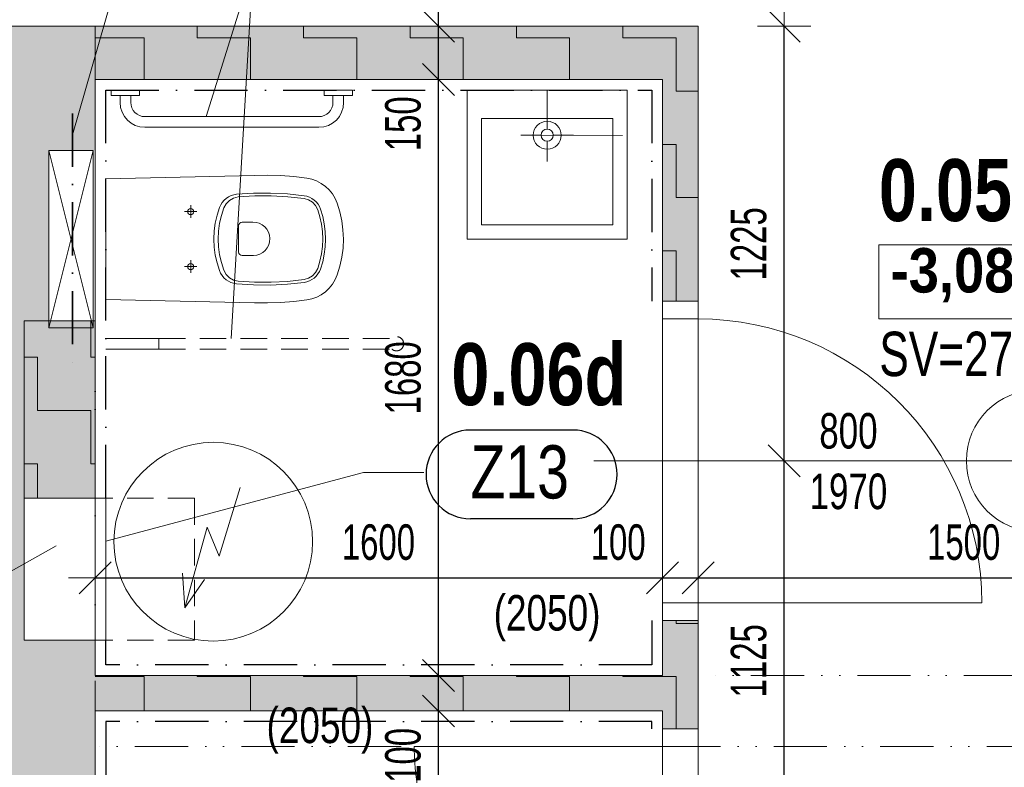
# Model space of a CAD drawing. Header units: millimetres. Extents: x -97971 to 48677, y -63570 to -5533.
# Tile 41 of 65: x 1750 to 4526, y -57405 to -55298. Entities that reach past the tile are written whole.
import ezdxf

# ---------------------------------------------------------------- set-up
doc = ezdxf.new("R2010")
doc.units = ezdxf.units.MM
doc.header["$PDMODE"] = 65
for name, pattern in [('Carkovana 2x_1', [200, 150, -50]), ('Cerchovana_1', [250, 150, -50, 0, -50]), ('JIS_02_1.2', [115, 75, -40]), ('JIS_09_15', [300, 150, -50, 0, -50, 0, -50])]:
    doc.linetypes.add(name, pattern=pattern)
for name, color, linetype, lineweight in [('XR$1$1.PP - NÁVRH_1', 7, 'Continuous', 25), ('XR$2$KOTY_1', 7, 'Continuous', 25), ('XR$3$ZAŘIZOVÁKY_1', 7, 'Continuous', 25), ('XR$4$VÝPLNĚ_1', 7, 'Continuous', 25), ('XR$6$VÝROBKY ___1', 7, 'Continuous', 25), ('XR$7$FILING ___1', 7, 'Continuous', 25), ('XR$9$KCE NAD_1', 7, 'Continuous', 25)]:
    doc.layers.add(name, color=color, linetype=linetype, lineweight=lineweight)
doc.styles.add('ARIAL', font='ARIAL.TTF')
doc.styles.add('Arial Black', font='Arial Black')
doc.styles.add('ARIALNARROW', font='ARIALN.TTF')
doc.dimstyles.new('DIMSTYLE_3', dxfattribs={"dimtxt": 100, "dimasz": 150, "dimexe": 0, "dimexo": 0, "dimgap": 50, "dimtad": 2, "dimdec": 0, "dimrnd": 5, "dimzin": 12, "dimdsep": 46, "dimtxsty": 'ARIALNARROW', "dimblk1": 'ALL_ML_STRICH', "dimblk2": 'ALL_ML_STRICH', "dimsah": 1, "dimcen": 0, "dimclrd": 6, "dimclre": 6, "dimclrt": 6, "dimadec": 0, "dimazin": 0, "dimtfac": 1, "dimtdec": 0, "dimtix": 1, "dimtmove": 2, "dimatfit": 3, "dimfxl": 0, "dimtzin": 0, "dimlwd": 0, "dimlwe": 13, "dimarcsym": 0})
doc.dimstyles.new('DIMSTYLE_5', dxfattribs={"dimtxt": 100, "dimasz": 150, "dimexe": 0, "dimexo": 0, "dimgap": 50, "dimtad": 2, "dimdec": 0, "dimrnd": 5, "dimzin": 12, "dimdsep": 46, "dimtxsty": 'ARIALNARROW', "dimblk1": 'ALL_ML_STRICH', "dimblk2": 'ALL_ML_STRICH', "dimsah": 1, "dimcen": 0, "dimclrd": 6, "dimclre": 6, "dimclrt": 6, "dimadec": 0, "dimazin": 0, "dimtfac": 1, "dimtdec": 0, "dimtix": 1, "dimtmove": 2, "dimatfit": 3, "dimfxl": 0, "dimtvp": 1.2, "dimtzin": 0, "dimlwd": 0, "dimlwe": 13, "dimarcsym": 0})
pattern_1 = [(0, (300, 300), (150, 150), [150, -150]), (90, (300, 300), (-150, 150), [150, -150])]

# ---------------------------------------------------------------- blocks, each defined once
blk = doc.blocks.new('ALL_ML_STRICH')
at = {"color": 0, "linetype": 'ByBlock', "lineweight": -2}
for p, q in [((0, -0.5), (0, 0.5)), ((-0.3, -0.3), (0.3, 0.3)), ((-1, 0), (0.5, 0))]:
    blk.add_line(p, q, dxfattribs=at)
blk = doc.blocks.new('*D132')
at = {"layer": 'DEFPOINTS', "color": 6, "linetype": 'Continuous', "lineweight": 13}
for p in [(1662.2, -54990.9), (1662.2, -55316.7), (1961.7, -55316.7)]:
    blk.add_point(p, dxfattribs=at)
at = {"layer": 'XR$2$KOTY_1', "color": 6, "linetype": 'Continuous', "lineweight": -2}
for p, q in [((1662.2, -55124.6), (1662.2, -54990.9)), ((1662.2, -54990.9), (1961.7, -54990.9)), ((1961.7, -55124.6), (1961.7, -54990.9))]:
    blk.add_line(p, q, dxfattribs=at)
at = {"layer": 'XR$2$KOTY_1', "color": 6, "linetype": 'Continuous', "lineweight": 13, "xscale": 150, "yscale": 150, "zscale": 150, "rotation": 180}
blk.add_blockref('ALL_ML_STRICH', (1662.2, -54990.9), dxfattribs=at)
at = {"layer": 'XR$2$KOTY_1', "color": 6, "linetype": 'Continuous', "lineweight": 13, "xscale": 150, "yscale": 150, "zscale": 150}
blk.add_blockref('ALL_ML_STRICH', (1961.7, -54990.9), dxfattribs=at)
at = {"layer": 'XR$2$KOTY_1', "color": 6, "linetype": 'Continuous', "lineweight": 13, "insert": (1814.5, -54890.9), "char_height": 100, "width": 243.429, "attachment_point": 5, "style": 'ARIALNARROW'}
blk.add_mtext('\\W0.81;\\A1;{300}', dxfattribs=at)
blk = doc.blocks.new('*D133')
at = {"layer": 'DEFPOINTS', "color": 6, "linetype": 'Continuous', "lineweight": 13}
for p in [(1961.7, -54990.9), (1961.7, -55316.7), (3662.2, -55316.7)]:
    blk.add_point(p, dxfattribs=at)
at = {"layer": 'XR$2$KOTY_1', "color": 6, "linetype": 'Continuous', "lineweight": -2}
for p, q in [((1961.7, -55124.6), (1961.7, -54990.9)), ((1961.7, -54990.9), (3662.2, -54990.9)), ((3662.2, -55131.7), (3662.2, -54990.9))]:
    blk.add_line(p, q, dxfattribs=at)
at = {"layer": 'XR$2$KOTY_1', "color": 6, "linetype": 'Continuous', "lineweight": 13, "xscale": 150, "yscale": 150, "zscale": 150, "rotation": 180}
blk.add_blockref('ALL_ML_STRICH', (1961.7, -54990.9), dxfattribs=at)
at = {"layer": 'XR$2$KOTY_1', "color": 6, "linetype": 'Continuous', "lineweight": 13, "xscale": 150, "yscale": 150, "zscale": 150}
blk.add_blockref('ALL_ML_STRICH', (3662.2, -54990.9), dxfattribs=at)
at = {"layer": 'XR$2$KOTY_1', "color": 6, "linetype": 'Continuous', "lineweight": 13, "insert": (2750.9, -54890.9), "char_height": 100, "width": 324.571, "attachment_point": 5, "style": 'ARIALNARROW'}
blk.add_mtext('\\W0.81;\\A1;{1700}', dxfattribs=at)
blk = doc.blocks.new('*D134')
at = {"layer": 'DEFPOINTS', "color": 6, "linetype": 'Continuous', "lineweight": 13}
for p in [(3662.2, -54990.9), (5162.2, -55041.7), (3662.2, -55316.7)]:
    blk.add_point(p, dxfattribs=at)
at = {"layer": 'XR$2$KOTY_1', "color": 6, "linetype": 'Continuous', "lineweight": -2}
for p, q in [((3662.2, -55131.7), (3662.2, -54990.9)), ((3662.2, -54990.9), (5162.2, -54990.9)), ((5162.2, -54990.9), (5162.2, -54990.9))]:
    blk.add_line(p, q, dxfattribs=at)
at = {"layer": 'XR$2$KOTY_1', "color": 6, "linetype": 'Continuous', "lineweight": 13, "xscale": 150, "yscale": 150, "zscale": 150, "rotation": 180}
blk.add_blockref('ALL_ML_STRICH', (3662.2, -54990.9), dxfattribs=at)
at = {"layer": 'XR$2$KOTY_1', "color": 6, "linetype": 'Continuous', "lineweight": 13, "xscale": 150, "yscale": 150, "zscale": 150}
blk.add_blockref('ALL_ML_STRICH', (5162.2, -54990.9), dxfattribs=at)
at = {"layer": 'XR$2$KOTY_1', "color": 6, "linetype": 'Continuous', "lineweight": 13, "insert": (4411.1, -54890.9), "char_height": 100, "width": 324.571, "attachment_point": 5, "style": 'ARIALNARROW'}
blk.add_mtext('\\W0.81;\\A1;{1500}', dxfattribs=at)
blk = doc.blocks.new('*D142')
at = {"layer": 'DEFPOINTS', "color": 6, "linetype": 'Continuous', "lineweight": 13}
for p in [(3662.2, -56541.7), (3662.2, -57666.7), (3905.2, -57666.7)]:
    blk.add_point(p, dxfattribs=at)
at = {"layer": 'XR$2$KOTY_1', "color": 6, "linetype": 'Continuous', "lineweight": -2}
for p, q in [((3905.2, -56541.7), (3905.2, -56541.7)), ((3905.2, -57666.7), (3905.2, -56541.7)), ((3905.2, -57666.7), (3905.2, -57666.7))]:
    blk.add_line(p, q, dxfattribs=at)
at = {"layer": 'XR$2$KOTY_1', "color": 6, "linetype": 'Continuous', "lineweight": 13, "xscale": 150, "yscale": 150, "zscale": 150}
for p, rotation in [((3905.2, -56541.7), 90), ((3905.2, -57666.7), 270)]:
    blk.add_blockref('ALL_ML_STRICH', p, dxfattribs=dict(at, rotation=rotation))
at = {"layer": 'XR$2$KOTY_1', "color": 6, "linetype": 'Continuous', "lineweight": 13, "insert": (3805.2, -57105.2), "char_height": 100, "width": 324.571, "attachment_point": 5, "rotation": 90, "style": 'ARIALNARROW'}
blk.add_mtext('\\W0.81;\\A1;{1125}', dxfattribs=at)
blk = doc.blocks.new('*D143')
at = {"layer": 'DEFPOINTS', "color": 6, "linetype": 'Continuous', "lineweight": 13}
for p in [(3662.2, -55316.7), (3662.2, -56541.7), (3905.2, -56541.7)]:
    blk.add_point(p, dxfattribs=at)
at = {"layer": 'XR$2$KOTY_1', "color": 6, "linetype": 'Continuous', "lineweight": -2}
for p, q in [((3905.2, -55316.7), (3905.2, -55316.7)), ((3905.2, -56541.7), (3905.2, -55316.7)), ((3905.2, -56541.7), (3905.2, -56541.7))]:
    blk.add_line(p, q, dxfattribs=at)
at = {"layer": 'XR$2$KOTY_1', "color": 6, "linetype": 'Continuous', "lineweight": 13, "xscale": 150, "yscale": 150, "zscale": 150}
for p, rotation in [((3905.2, -55316.7), 90), ((3905.2, -56541.7), 270)]:
    blk.add_blockref('ALL_ML_STRICH', p, dxfattribs=dict(at, rotation=rotation))
at = {"layer": 'XR$2$KOTY_1', "color": 6, "linetype": 'Continuous', "lineweight": 13, "insert": (3805.2, -55930.2), "char_height": 100, "width": 324.571, "attachment_point": 5, "rotation": 90, "style": 'ARIALNARROW'}
blk.add_mtext('\\W0.81;\\A1;{1225}', dxfattribs=at)
blk = doc.blocks.new('*D173')
at = {"layer": 'DEFPOINTS', "color": 6, "linetype": 'Continuous', "lineweight": 13}
for p in [(1962.2, -56871.4), (1962.2, -57146.7), (3562.2, -57146.7)]:
    blk.add_point(p, dxfattribs=at)
at = {"layer": 'XR$2$KOTY_1', "color": 6, "linetype": 'Continuous', "lineweight": -2}
for p, q in [((1962.2, -56871.4), (1962.2, -56871.4)), ((1962.2, -56871.4), (3562.2, -56871.4)), ((3562.2, -56871.4), (3562.2, -56871.4))]:
    blk.add_line(p, q, dxfattribs=at)
at = {"layer": 'XR$2$KOTY_1', "color": 6, "linetype": 'Continuous', "lineweight": 13, "xscale": 150, "yscale": 150, "zscale": 150, "rotation": 180}
blk.add_blockref('ALL_ML_STRICH', (1962.2, -56871.4), dxfattribs=at)
at = {"layer": 'XR$2$KOTY_1', "color": 6, "linetype": 'Continuous', "lineweight": 13, "xscale": 150, "yscale": 150, "zscale": 150}
blk.add_blockref('ALL_ML_STRICH', (3562.2, -56871.4), dxfattribs=at)
at = {"layer": 'XR$2$KOTY_1', "color": 6, "linetype": 'Continuous', "lineweight": 13, "insert": (2761.1, -56771.4), "char_height": 100, "width": 324.571, "attachment_point": 5, "style": 'ARIALNARROW'}
blk.add_mtext('\\W0.81;\\A1;{1600}', dxfattribs=at)
blk = doc.blocks.new('*D174')
at = {"layer": 'DEFPOINTS', "color": 6, "linetype": 'Continuous', "lineweight": 13}
for p in [(3562.2, -56871.4), (3562.2, -57146.7), (3662.2, -57159.2)]:
    blk.add_point(p, dxfattribs=at)
at = {"layer": 'XR$2$KOTY_1', "color": 6, "linetype": 'Continuous', "lineweight": -2}
for p, q in [((3562.2, -56871.4), (3562.2, -56871.4)), ((3562.2, -56871.4), (3662.2, -56871.4)), ((3662.2, -56871.4), (3662.2, -56871.4))]:
    blk.add_line(p, q, dxfattribs=at)
at = {"layer": 'XR$2$KOTY_1', "color": 6, "linetype": 'Continuous', "lineweight": 13, "xscale": 150, "yscale": 150, "zscale": 150, "rotation": 180}
blk.add_blockref('ALL_ML_STRICH', (3562.2, -56871.4), dxfattribs=at)
at = {"layer": 'XR$2$KOTY_1', "color": 6, "linetype": 'Continuous', "lineweight": 13, "xscale": 150, "yscale": 150, "zscale": 150}
blk.add_blockref('ALL_ML_STRICH', (3662.2, -56871.4), dxfattribs=at)
at = {"layer": 'XR$2$KOTY_1', "color": 6, "linetype": 'Continuous', "lineweight": 13, "insert": (3437, -56771.4), "char_height": 100, "width": 243.429, "attachment_point": 5, "style": 'ARIALNARROW'}
blk.add_mtext('\\W0.81;\\A1;{100}', dxfattribs=at)
blk = doc.blocks.new('*D175')
at = {"layer": 'DEFPOINTS', "color": 6, "linetype": 'Continuous', "lineweight": 13}
for p in [(3662.2, -56871.4), (3662.2, -57159.2), (5162.2, -57166.7)]:
    blk.add_point(p, dxfattribs=at)
at = {"layer": 'XR$2$KOTY_1', "color": 6, "linetype": 'Continuous', "lineweight": -2}
for p, q in [((3662.2, -56871.4), (3662.2, -56871.4)), ((3662.2, -56871.4), (5162.2, -56871.4)), ((5162.2, -56871.4), (5162.2, -56871.4))]:
    blk.add_line(p, q, dxfattribs=at)
at = {"layer": 'XR$2$KOTY_1', "color": 6, "linetype": 'Continuous', "lineweight": 13, "xscale": 150, "yscale": 150, "zscale": 150, "rotation": 180}
blk.add_blockref('ALL_ML_STRICH', (3662.2, -56871.4), dxfattribs=at)
at = {"layer": 'XR$2$KOTY_1', "color": 6, "linetype": 'Continuous', "lineweight": 13, "xscale": 150, "yscale": 150, "zscale": 150}
blk.add_blockref('ALL_ML_STRICH', (5162.2, -56871.4), dxfattribs=at)
at = {"layer": 'XR$2$KOTY_1', "color": 6, "linetype": 'Continuous', "lineweight": 13, "insert": (4411.1, -56771.4), "char_height": 100, "width": 324.571, "attachment_point": 5, "style": 'ARIALNARROW'}
blk.add_mtext('\\W0.81;\\A1;{1500}', dxfattribs=at)
blk = doc.blocks.new('*D182')
at = {"layer": 'DEFPOINTS', "color": 6, "linetype": 'Continuous', "lineweight": 13}
for p in [(3562.2, -57246.7), (2930.7, -58166.7), (3562.2, -58166.7)]:
    blk.add_point(p, dxfattribs=at)
at = {"layer": 'XR$2$KOTY_1', "color": 6, "linetype": 'Continuous', "lineweight": -2}
for p, q in [((2930.7, -57246.7), (2930.7, -57246.7)), ((2930.7, -58166.7), (2930.7, -57246.7)), ((2930.7, -58166.7), (2930.7, -58166.7))]:
    blk.add_line(p, q, dxfattribs=at)
at = {"layer": 'XR$2$KOTY_1', "color": 6, "linetype": 'Continuous', "lineweight": 13, "xscale": 150, "yscale": 150, "zscale": 150}
for p, rotation in [((2930.7, -57246.7), 90), ((2930.7, -58166.7), 270)]:
    blk.add_blockref('ALL_ML_STRICH', p, dxfattribs=dict(at, rotation=rotation))
at = {"layer": 'XR$2$KOTY_1', "color": 6, "linetype": 'Continuous', "lineweight": 13, "insert": (2830.7, -57704.1), "char_height": 100, "width": 243.429, "attachment_point": 5, "rotation": 90, "style": 'ARIALNARROW'}
blk.add_mtext('\\W0.81;\\A1;{920}', dxfattribs=at)
blk = doc.blocks.new('*D183')
at = {"layer": 'DEFPOINTS', "color": 6, "linetype": 'Continuous', "lineweight": 13}
for p in [(3562.2, -57146.7), (2930.7, -57246.7), (3562.2, -57246.7)]:
    blk.add_point(p, dxfattribs=at)
at = {"layer": 'XR$2$KOTY_1', "color": 6, "linetype": 'Continuous', "lineweight": -2}
for p, q in [((2930.7, -57146.7), (2930.7, -57146.7)), ((2930.7, -57246.7), (2930.7, -57146.7)), ((2930.7, -57246.7), (2930.7, -57246.7))]:
    blk.add_line(p, q, dxfattribs=at)
at = {"layer": 'XR$2$KOTY_1', "color": 6, "linetype": 'Continuous', "lineweight": 13, "xscale": 150, "yscale": 150, "zscale": 150}
for p, rotation in [((2930.7, -57146.7), 90), ((2930.7, -57246.7), 270)]:
    blk.add_blockref('ALL_ML_STRICH', p, dxfattribs=dict(at, rotation=rotation))
at = {"layer": 'XR$2$KOTY_1', "color": 6, "linetype": 'Continuous', "lineweight": 13, "insert": (2830.7, -57371.8), "char_height": 100, "width": 243.429, "attachment_point": 5, "rotation": 90, "style": 'ARIALNARROW'}
blk.add_mtext('\\W0.81;\\A1;{100}', dxfattribs=at)
blk = doc.blocks.new('*D184')
at = {"layer": 'DEFPOINTS', "color": 6, "linetype": 'Continuous', "lineweight": 13}
for p in [(3562.2, -55466.7), (2930.7, -57146.7), (3562.2, -57146.7)]:
    blk.add_point(p, dxfattribs=at)
at = {"layer": 'XR$2$KOTY_1', "color": 6, "linetype": 'Continuous', "lineweight": -2}
for p, q in [((2930.7, -55466.7), (2930.7, -55466.7)), ((2930.7, -57146.7), (2930.7, -55466.7)), ((2930.7, -57146.7), (2930.7, -57146.7))]:
    blk.add_line(p, q, dxfattribs=at)
at = {"layer": 'XR$2$KOTY_1', "color": 6, "linetype": 'Continuous', "lineweight": 13, "xscale": 150, "yscale": 150, "zscale": 150}
for p, rotation in [((2930.7, -55466.7), 90), ((2930.7, -57146.7), 270)]:
    blk.add_blockref('ALL_ML_STRICH', p, dxfattribs=dict(at, rotation=rotation))
at = {"layer": 'XR$2$KOTY_1', "color": 6, "linetype": 'Continuous', "lineweight": 13, "insert": (2830.7, -56307.7), "char_height": 100, "width": 324.571, "attachment_point": 5, "rotation": 90, "style": 'ARIALNARROW'}
blk.add_mtext('\\W0.81;\\A1;{1680}', dxfattribs=at)
blk = doc.blocks.new('*D185')
at = {"layer": 'DEFPOINTS', "color": 6, "linetype": 'Continuous', "lineweight": 13}
for p in [(3662.2, -55316.7), (2930.7, -55466.7), (3562.2, -55466.7)]:
    blk.add_point(p, dxfattribs=at)
at = {"layer": 'XR$2$KOTY_1', "color": 6, "linetype": 'Continuous', "lineweight": -2}
for p, q in [((2930.7, -55316.7), (2930.7, -55316.7)), ((2930.7, -55466.7), (2930.7, -55316.7)), ((2930.7, -55466.7), (2930.7, -55466.7))]:
    blk.add_line(p, q, dxfattribs=at)
at = {"layer": 'XR$2$KOTY_1', "color": 6, "linetype": 'Continuous', "lineweight": 13, "xscale": 150, "yscale": 150, "zscale": 150}
for p, rotation in [((2930.7, -55316.7), 90), ((2930.7, -55466.7), 270)]:
    blk.add_blockref('ALL_ML_STRICH', p, dxfattribs=dict(at, rotation=rotation))
at = {"layer": 'XR$2$KOTY_1', "color": 6, "linetype": 'Continuous', "lineweight": 13, "insert": (2830.7, -55591.8), "char_height": 100, "width": 243.429, "attachment_point": 5, "rotation": 90, "style": 'ARIALNARROW'}
blk.add_mtext('\\W0.81;\\A1;{150}', dxfattribs=at)
blk = doc.blocks.new('*D186')
at = {"layer": 'DEFPOINTS', "color": 6, "linetype": 'Continuous', "lineweight": 13}
for p in [(3032.2, -54166.7), (2930.7, -55316.7), (3662.2, -55316.7)]:
    blk.add_point(p, dxfattribs=at)
at = {"layer": 'XR$2$KOTY_1', "color": 6, "linetype": 'Continuous', "lineweight": -2}
for p, q in [((2930.7, -54166.7), (2930.7, -54166.7)), ((2930.7, -55316.7), (2930.7, -54166.7)), ((2930.7, -55316.7), (2930.7, -55316.7))]:
    blk.add_line(p, q, dxfattribs=at)
at = {"layer": 'XR$2$KOTY_1', "color": 6, "linetype": 'Continuous', "lineweight": 13, "xscale": 150, "yscale": 150, "zscale": 150}
for p, rotation in [((2930.7, -54166.7), 90), ((2930.7, -55316.7), 270)]:
    blk.add_blockref('ALL_ML_STRICH', p, dxfattribs=dict(at, rotation=rotation))
at = {"layer": 'XR$2$KOTY_1', "color": 6, "linetype": 'Continuous', "lineweight": 13, "insert": (2830.7, -54672.7), "char_height": 100, "width": 324.571, "attachment_point": 5, "rotation": 90, "style": 'ARIALNARROW'}
blk.add_mtext('\\W0.81;\\A1;{1150}', dxfattribs=at)
blk = doc.blocks.new('KOMPLEXNÍ OBJEKT_27')
at = {"layer": 'XR$3$ZAŘIZOVÁKY_1', "color": 251, "linetype": 'Continuous', "lineweight": 13}
for p, q in [((3011.4, -55496.7), (3462.2, -55496.7)), ((3011.4, -55496.7), (3011.4, -55916.7)), ((3236.8, -55606.7), (3236.8, -55496.7)), ((3462.2, -55496.7), (3462.2, -55840.7)), ((3462.2, -55496.7), (3462.2, -55916.7)), ((3051.4, -55576.7), (3051.4, -55876.7)), ((3422.2, -55576.7), (3051.4, -55576.7)), ((3422.2, -55876.7), (3422.2, -55576.7)), ((3219.6, -55623.9), (3162.9, -55623.9)), ((3254, -55623.9), (3310.7, -55623.9)), ((3236.8, -55641.1), (3236.8, -55697.8)), ((3051.4, -55876.7), (3422.2, -55876.7)), ((3462.2, -55916.7), (3011.4, -55916.7))]:
    blk.add_line(p, q, dxfattribs=at)
blk.add_arc((3236.8, -55623.9), 17.2, 0, 360, dxfattribs=at)
blk = doc.blocks.new('KOMPLEXNÍ OBJEKT_29')
at = {"layer": 'XR$3$ZAŘIZOVÁKY_1', "color": 251, "linetype": 'Continuous', "lineweight": 13}
for p, q in [((1957.2, -55666.7), (1832.2, -55666.7)), ((1832.2, -55666.7), (1957.2, -56166.7)), ((1957.2, -55666.7), (1832.2, -56166.7)), ((1832.2, -56166.7), (1832.2, -55666.7)), ((1957.2, -56166.7), (1957.2, -55666.7)), ((1957.2, -56166.7), (1832.2, -56166.7))]:
    blk.add_line(p, q, dxfattribs=at)
blk = doc.blocks.new('KOMPLEXNÍ OBJEKT_30')
at = {"layer": 'XR$3$ZAŘIZOVÁKY_1', "color": 251, "linetype": 'Continuous', "lineweight": 13}
blk.add_line((1992.2, -56086.7), (1992.2, -55746.7), dxfattribs=at)
for points in [[(1992.2, -55746.7), (2411.4, -55737.1), (2448.4, -55736.7), (2485.3, -55737.9), (2522.1, -55740.6), (2558.8, -55745), (2573.1, -55748), (2586.9, -55752.9), (2599.8, -55759.7), (2611.7, -55768.2), (2622.4, -55778.2), (2631.6, -55789.6), (2639.1, -55802.1), (2644.9, -55815.5), (2652.4, -55840.2), (2657.8, -55865.4), (2661.1, -55890.9), (2662.2, -55916.7), (2662.3, -55916.1), (2661.2, -55941.9), (2658, -55967.4), (2652.6, -55992.6), (2645.1, -56017.3), (2639.4, -56030.8), (2631.8, -56043.4), (2622.6, -56054.9), (2612, -56065), (2600, -56073.5), (2587, -56080.3), (2573.2, -56085.3), (2558.8, -56088.3), (2522.1, -56092.7), (2485.3, -56095.4), (2448.4, -56096.6), (2411.4, -56096.2), (1992.2, -56086.7)], [(2231.9, -55856.7), (2231.9, -55839.1), (2231.9, -55821.5)], [(2249.5, -55839.1), (2231.9, -55839.1), (2214.3, -55839.1)], [(2231.7, -55847.8), (2228.5, -55847.1), (2225.7, -55845.2), (2223.9, -55842.4), (2223.3, -55839.1), (2223.9, -55835.8), (2225.8, -55833), (2228.6, -55831.2), (2231.9, -55830.5), (2235.2, -55831.2), (2238, -55833), (2239.9, -55835.8), (2240.5, -55839.1), (2239.9, -55842.4), (2238, -55845.2), (2235.2, -55847.1), (2231.9, -55847.8), (2231.7, -55847.8)], [(2231.7, -56002.8), (2228.5, -56002.1), (2225.7, -56000.2), (2223.9, -55997.4), (2223.3, -55994.1), (2223.9, -55990.8), (2225.8, -55988), (2228.6, -55986.2), (2231.9, -55985.5), (2235.2, -55986.2), (2238, -55988), (2239.9, -55990.8), (2240.5, -55994.1), (2239.9, -55997.4), (2238, -56000.2), (2235.2, -56002.1), (2231.9, -56002.8), (2231.7, -56002.8)], [(2231.9, -56011.7), (2231.9, -55994.1), (2231.9, -55976.5)], [(2249.5, -55994.1), (2231.9, -55994.1), (2214.3, -55994.1)]]:
    blk.add_lwpolyline(points, dxfattribs=at)
for points in [[(2551.9, -56038.8), (2504.3, -56044), (2456.4, -56046.5), (2408.6, -56046), (2360.8, -56042.8), (2352.9, -56041.4), (2345.3, -56039), (2338, -56035.5), (2331.4, -56031.1), (2325.4, -56025.7), (2320.2, -56019.6), (2316, -56012.8), (2312.8, -56005.5), (2306, -55983.8), (2301.1, -55961.7), (2298.2, -55939.2), (2297.2, -55916.5), (2298.2, -55893.9), (2301.2, -55871.4), (2306.2, -55849.3), (2313, -55827.7), (2316.3, -55820.4), (2320.5, -55813.6), (2325.7, -55807.5), (2331.7, -55802.2), (2338.3, -55797.7), (2345.5, -55794.3), (2353.1, -55791.8), (2361, -55790.5), (2408.7, -55787.3), (2456.6, -55786.9), (2504.3, -55789.3), (2551.9, -55794.5), (2559.5, -55796.1), (2566.8, -55798.7), (2573.7, -55802.3), (2580.1, -55806.9), (2585.8, -55812.2), (2590.7, -55818.3), (2594.7, -55824.9), (2597.8, -55832.1), (2604, -55852.7), (2608.5, -55873.8), (2611.2, -55895.1), (2612.2, -55916.7), (2611.2, -55938.2), (2608.5, -55959.6), (2604, -55980.6), (2597.7, -56001.2), (2594.7, -56008.4), (2590.6, -56015.1), (2585.7, -56021.1), (2580.1, -56026.5), (2573.7, -56031), (2566.8, -56034.6), (2559.5, -56037.2), (2551.9, -56038.8)], [(2365.6, -56035.2), (2352.6, -56032.1), (2340.9, -56025.6), (2331.5, -56016.1), (2325.1, -56004.3), (2318.2, -55983), (2313.2, -55961.2), (2310.2, -55939), (2309.2, -55916.6), (2310.3, -55894.2), (2313.3, -55872), (2318.4, -55850.1), (2325.4, -55828.8), (2331.8, -55817.1), (2341.2, -55807.7), (2352.9, -55801.1), (2365.8, -55798.1), (2412.2, -55795.1), (2458.7, -55794.9), (2505.2, -55797.4), (2551.4, -55802.5), (2563.9, -55806.1), (2575.1, -55812.9), (2583.9, -55822.4), (2589.9, -55834), (2596.1, -55854.1), (2600.6, -55874.7), (2603.3, -55895.6), (2604.2, -55916.7), (2603.3, -55937.7), (2600.6, -55958.6), (2596.1, -55979.2), (2589.9, -55999.3), (2583.9, -56010.9), (2575.1, -56020.4), (2563.9, -56027.2), (2551.4, -56030.8), (2505.1, -56036), (2458.6, -56038.4), (2412.1, -56038.2), (2365.6, -56035.2)], [(2367, -55879.1), (2367.8, -55875.3), (2370, -55872), (2373.2, -55869.9), (2377, -55869.1), (2407, -55869.1), (2416.2, -55869.8), (2425, -55872.3), (2433.2, -55876.5), (2440.5, -55882.2), (2446.5, -55889.2), (2451, -55897.2), (2453.9, -55906), (2455, -55915.1), (2454.3, -55924.3), (2451.8, -55933.2), (2447.6, -55941.4), (2441.9, -55948.6), (2434.9, -55954.7), (2426.8, -55959.2), (2418.1, -55962), (2409, -55963.1), (2407, -55963.1), (2377, -55963.1), (2373.2, -55962.4), (2370, -55960.2), (2367.8, -55956.9), (2367, -55953.1), (2367, -55879.1)]]:
    blk.add_lwpolyline(points, close=True, dxfattribs=at)
blk = doc.blocks.new('KOMPLEXNÍ OBJEKT_53')
at = {"layer": 'XR$4$VÝPLNĚ_1', "color": 132, "linetype": 'Continuous', "lineweight": 13}
for p, q in [((3562.2, -56091.7), (3562.2, -56991.7)), ((3662.2, -56091.7), (3662.2, -56991.7)), ((3562.2, -56141.7), (3662.2, -56141.7)), ((3368.8, -56541.7), (4418.8, -56541.7)), ((3562.2, -56941.7), (3662.2, -56941.7)), ((3562.2, -56941.7), (3562.2, -56991.7)), ((3662.2, -56941.7), (4462.2, -56941.7))]:
    blk.add_line(p, q, dxfattribs=at)
blk.add_arc((3662.2, -56941.7), 800, 0, 90, dxfattribs=at)
blk = doc.blocks.new('KOMPLEXNÍ OBJEKT_58')
at = {"layer": 'XR$4$VÝPLNĚ_1', "color": 132, "linetype": 'Continuous', "lineweight": 13}
for p, q in [((3562.2, -58096.7), (3562.2, -57296.7)), ((3662.2, -58096.7), (3662.2, -57296.7)), ((2862.2, -57346.7), (3662.2, -57346.7)), ((3083.6, -57666.7), (3798.1, -57666.7)), ((3662.2, -58046.7), (3562.2, -58046.7))]:
    blk.add_line(p, q, dxfattribs=at)
blk.add_arc((3562.2, -57346.7), 700, 180, 270, dxfattribs=at)
blk = doc.blocks.new('KOMPLEXNÍ OBJEKT_93')
at = {"layer": 'XR$6$VÝROBKY ___1', "color": 5, "linetype": 'Continuous', "lineweight": 13}
for p, q in [((2087.9, -55496.7), (2007.9, -55496.7)), ((2007.9, -55496.7), (2007.9, -55511.7)), ((2007.9, -55511.7), (2087.9, -55511.7)), ((2032.9, -55531.7), (2032.9, -55511.7)), ((2062.9, -55531.7), (2062.9, -55511.7)), ((2087.9, -55511.7), (2087.9, -55496.7)), ((2687.9, -55496.7), (2607.9, -55496.7)), ((2607.9, -55496.7), (2607.9, -55511.7)), ((2607.9, -55511.7), (2687.9, -55511.7)), ((2632.9, -55531.7), (2632.9, -55511.7)), ((2662.9, -55531.7), (2662.9, -55511.7)), ((2687.9, -55511.7), (2687.9, -55496.7)), ((2102.9, -55571.7), (2592.9, -55571.7)), ((2102.9, -55601.7), (2592.9, -55601.7))]:
    blk.add_line(p, q, dxfattribs=at)
for centre, radius, start, end in [((2102.9, -55531.7), 70, 180, 270), ((2102.9, -55531.7), 40, 180, 270), ((2592.9, -55531.7), 70, 270, 360), ((2592.9, -55531.7), 40, 270, 360)]:
    blk.add_arc(centre, radius, start, end, dxfattribs=at)

msp = doc.modelspace()

# ---------------------------------------------------------------- hatches: boundary and pattern name
at = {"layer": 'XR$7$FILING ___1', "linetype": 'Carkovana 2x_1', "lineweight": 50}
msp.add_hatch(color=254, dxfattribs=at).paths.add_polyline_path([(1962.2, -55316.7), (1662.2, -55316.7), (1662.2, -59216.7), (-1227.8, -59216.7), (-1227.8, -59666.7), (3851.6, -59666.7), (3851.6, -59216.7), (1962.2, -59216.7), (1962.2, -59066.5), (1912.2, -59066.5), (1912.2, -58566.5), (1962.2, -58566.5), (1962.2, -57046.7), (1762.2, -57046.7), (1762.2, -56146.7), (1832.2, -56146.7), (1832.2, -55666.7), (1962.2, -55666.7)])
at = {"layer": 'XR$7$FILING ___1', "linetype": 'Continuous', "lineweight": 13}
for points in [[(1962.2, -55466.7), (3562.2, -55466.7), (3562.2, -56091.7), (3662.2, -56091.7), (3662.2, -55316.7), (1962.2, -55316.7)], [(1762.2, -56646.7), (1962.2, -56646.7), (1962.2, -56146.7), (1762.2, -56146.7)], [(3562.2, -57146.7), (1962.2, -57146.7), (1962.2, -57246.7), (3562.2, -57246.7), (3562.2, -57296.7), (3662.2, -57296.7), (3662.2, -56991.7), (3562.2, -56991.7)]]:
    msp.add_hatch(color=11, dxfattribs=at).paths.add_polyline_path(points, flags=0)
h = msp.add_hatch(dxfattribs=at)
h.set_pattern_fill('VZOR', scale=150, style=0, pattern_type=2)
h.set_pattern_definition(pattern_1)
h.paths.add_polyline_path([(1962.2, -55466.7), (3562.2, -55466.7), (3562.2, -56091.7), (3662.2, -56091.7), (3662.2, -55316.7), (1962.2, -55316.7)], flags=0)
h = msp.add_hatch(dxfattribs=at)
h.set_pattern_fill('VZOR', scale=150, style=0, pattern_type=2)
h.set_pattern_definition(pattern_1)
h.paths.add_polyline_path([(1762.2, -56646.7), (1962.2, -56646.7), (1962.2, -56146.7), (1762.2, -56146.7)], flags=0)
h = msp.add_hatch(dxfattribs=at)
h.set_pattern_fill('VZOR', scale=150, style=0, pattern_type=2)
h.set_pattern_definition(pattern_1)
h.paths.add_polyline_path([(3562.2, -57146.7), (1962.2, -57146.7), (1962.2, -57246.7), (3562.2, -57246.7), (3562.2, -57296.7), (3662.2, -57296.7), (3662.2, -56991.7), (3562.2, -56991.7)], flags=0)

# ---------------------------------------------------------------- linework, layer by layer
at = {"layer": 'XR$1$1.PP - NÁVRH_1', "color": 14, "linetype": 'Continuous', "lineweight": 13}
for p, q in [((1662.2, -55316.7), (1962.2, -55316.7)), ((1962.2, -55316.7), (3662.2, -55316.7)), ((1962.2, -56146.7), (1962.2, -55316.7)), ((3662.2, -55316.7), (3662.2, -56091.7)), ((3562.2, -55466.7), (1962.2, -55466.7)), ((3562.2, -56091.7), (3562.2, -55466.7)), ((3562.2, -56091.7), (3662.2, -56091.7)), ((1762.2, -57046.7), (1762.2, -56146.7)), ((1762.2, -56146.7), (1962.2, -56146.7)), ((1962.2, -56146.7), (1962.2, -56646.7)), ((1962.2, -56646.7), (1762.2, -56646.7)), ((3562.2, -56991.7), (3662.2, -56991.7)), ((3562.2, -57146.7), (3562.2, -56991.7)), ((3662.2, -56991.7), (3662.2, -57296.7)), ((1962.2, -57046.7), (1762.2, -57046.7)), ((1962.2, -57046.7), (1962.2, -57146.7)), ((3562.2, -57146.7), (1962.2, -57146.7)), ((1962.2, -57276.7), (1962.2, -57161.7)), ((3562.2, -57246.7), (1962.2, -57246.7)), ((3562.2, -57296.7), (3562.2, -57246.7)), ((1962.2, -59216.7), (1962.2, -57276.7)), ((3662.2, -57296.7), (3562.2, -57296.7))]:
    msp.add_line(p, q, dxfattribs=at)
at = {"layer": 'XR$1$1.PP - NÁVRH_1', "color": 6, "linetype": 'Continuous', "lineweight": 13}
msp.add_lwpolyline([(4171.8, -56141.2), (4641.8, -56141.2), (4641.8, -55932.8), (4171.8, -55932.8), (4171.8, -56141.2)], dxfattribs=at)
at = {"layer": 'XR$2$KOTY_1', "color": 7, "linetype": 'Continuous', "lineweight": 13}
msp.add_line((2101.5, -54915.4), (1898.6, -55623.2), dxfattribs=at)
at = {"layer": 'XR$2$KOTY_1', "color": 3, "linetype": 'Continuous', "lineweight": 13}
for p, q in [((2407, -55150.2), (2275.1, -55571.7)), ((2345.7, -56196.7), (2407, -55150.2)), ((4418.8, -56541.7), (4818.8, -56541.7)), ((1992.2, -56768), (2719.3, -56574.9)), ((2719.3, -56574.9), (2889.3, -56574.9))]:
    msp.add_line(p, q, dxfattribs=at)
at = {"layer": 'XR$2$KOTY_1', "color": 1, "linetype": 'Cerchovana_1', "lineweight": 35}
msp.add_line((1898.6, -55563), (1898.6, -56273), dxfattribs=at)
at = {"layer": 'XR$2$KOTY_1', "color": 3, "linetype": 'Continuous', "lineweight": 25}
for p, q in [((3309.3, -56454.9), (3020.4, -56454.9)), ((3309.3, -56704.9), (3020.4, -56704.9))]:
    msp.add_line(p, q, dxfattribs=at)
at = {"layer": 'XR$2$KOTY_1', "color": 5, "linetype": 'Continuous', "lineweight": 13}
msp.add_line((1416.5, -57026.6), (1852.9, -56780.8), dxfattribs=at)
at = {"layer": 'XR$2$KOTY_1', "color": 3, "linetype": 'Continuous', "lineweight": 13}
msp.add_circle((4618.8, -56541.7), 200, dxfattribs=at)
at = {"layer": 'XR$2$KOTY_1', "color": 3, "linetype": 'Continuous', "lineweight": 25}
for centre, start, end in [((3020.4, -56579.9), 90, 270), ((3309.3, -56579.9), 270, 90)]:
    msp.add_arc(centre, 125, start, end, dxfattribs=at)
at = {"layer": 'XR$3$ZAŘIZOVÁKY_1', "color": 251, "linetype": 'Continuous', "lineweight": 13}
msp.add_line((3176.7, -55623.9), (3449.3, -55624.5), dxfattribs=at)
at = {"layer": 'XR$3$ZAŘIZOVÁKY_1', "color": 250, "linetype": 'Continuous', "lineweight": 13}
for p, q in [((2371.4, -56616.7), (2312.5, -56810.5)), ((2278.4, -56728.6), (2215, -56955.8)), ((2312.5, -56810.5), (2278.4, -56728.6)), ((2215, -56955.8), (2208.4, -56858.4)), ((2215, -56955.8), (2271.1, -56875.9))]:
    msp.add_line(p, q, dxfattribs=at)
at = {"layer": 'XR$3$ZAŘIZOVÁKY_1', "color": 251, "linetype": 'Continuous', "lineweight": 13}
msp.add_circle((3236.9, -55624), 39.4, dxfattribs=at)
at = {"layer": 'XR$3$ZAŘIZOVÁKY_1', "color": 250, "linetype": 'Continuous', "lineweight": 13}
msp.add_circle((2295.4, -56769.5), 280, dxfattribs=at)
at = {"layer": 'XR$6$VÝROBKY ___1', "color": 5, "linetype": 'Continuous', "lineweight": 13}
for p, q in [((1992.2, -56196.7), (2142.2, -56196.7)), ((2142.2, -56226.7), (2142.2, -56196.7)), ((1992.2, -56226.7), (2142.2, -56226.7)), ((1962.2, -56646.7), (1992.2, -56646.7)), ((1962.2, -57046.7), (1962.2, -56646.7)), ((1992.2, -56646.7), (1992.2, -57046.7)), ((1992.2, -57046.7), (1962.2, -57046.7))]:
    msp.add_line(p, q, dxfattribs=at)
at = {"layer": 'XR$6$VÝROBKY ___1', "color": 5, "linetype": 'JIS_02_1.2', "lineweight": 13}
for p, q in [((2142.2, -56196.7), (2798.9, -56196.7)), ((2142.2, -56226.7), (2798.9, -56226.7)), ((2242.2, -56646.7), (1992.2, -56646.7)), ((2242.2, -56646.7), (2242.2, -57046.7)), ((2242.2, -57046.7), (1992.2, -57046.7))]:
    msp.add_line(p, q, dxfattribs=at)
msp.add_arc((2812.2, -56211.7), 20, 228.5904, 131.4096, dxfattribs=at)
at = {"layer": 'XR$7$FILING ___1', "color": 7, "linetype": 'Cerchovana_1', "lineweight": 25}
for p, q in [((1992.2, -55496.7), (3532.2, -55496.7)), ((1992.2, -56646.7), (1992.2, -55496.7)), ((3532.2, -55496.7), (3532.2, -56091.7)), ((3532.2, -56991.7), (3532.2, -57116.7)), ((1992.2, -57116.7), (1992.2, -57046.7)), ((3532.2, -57116.7), (1992.2, -57116.7)), ((1992.2, -57276.7), (1992.2, -58136.7)), ((3532.2, -57276.7), (1992.2, -57276.7)), ((3532.2, -57296.7), (3532.2, -57276.7))]:
    msp.add_line(p, q, dxfattribs=at)
at = {"layer": 'XR$9$KCE NAD_1', "color": 7, "linetype": 'JIS_09_15', "lineweight": 13}
for p, q in [((1962.2, -56146.7), (1962.2, -57046.7)), ((5162.2, -57146.7), (3662.2, -57146.7)), ((6427.2, -57346.7), (1962.2, -57346.7))]:
    msp.add_line(p, q, dxfattribs=at)

# ---------------------------------------------------------------- block references
at = {"layer": 'XR$3$ZAŘIZOVÁKY_1', "color": 251, "linetype": 'Continuous', "lineweight": 13}
for name in ['KOMPLEXNÍ OBJEKT_27', 'KOMPLEXNÍ OBJEKT_29', 'KOMPLEXNÍ OBJEKT_30']:
    msp.add_blockref(name, (0, 0), dxfattribs=at)
at = {"layer": 'XR$4$VÝPLNĚ_1', "color": 132, "linetype": 'Continuous', "lineweight": 13}
for name in ['KOMPLEXNÍ OBJEKT_53', 'KOMPLEXNÍ OBJEKT_58']:
    msp.add_blockref(name, (0, 0), dxfattribs=at)
at = {"layer": 'XR$6$VÝROBKY ___1', "color": 5, "linetype": 'Continuous', "lineweight": 13}
msp.add_blockref('KOMPLEXNÍ OBJEKT_93', (0, 0), dxfattribs=at)

# ---------------------------------------------------------------- texts
at = {"layer": 'XR$1$1.PP - NÁVRH_1', "color": 7, "linetype": 'Continuous', "lineweight": 35, "char_height": 175, "attachment_point": 7, "style": 'Arial Black'}
for s, insert, width in [('\\W0.69;0.05', (4171.8, -55868.7), 456.843), ('\\W0.69;0.06d', (2966.5, -56387.5), 570.042)]:
    msp.add_mtext(s, dxfattribs=dict(at, insert=insert, width=width))
at = {"layer": 'XR$1$1.PP - NÁVRH_1', "color": 6, "linetype": 'Continuous', "lineweight": 13, "insert": (4205.1, -56095.3), "char_height": 125, "width": 503.594, "attachment_point": 7, "style": 'ARIALNARROW'}
msp.add_mtext('\\W1.07;\\fArial Narrow|i0|b1|c0|p0;-3,080', dxfattribs=at)
at = {"layer": 'XR$2$KOTY_1', "color": 6, "linetype": 'Continuous', "lineweight": 25, "insert": (4535.1, -56241.2), "char_height": 125, "width": 781.142, "attachment_point": 5, "style": 'ARIALNARROW'}
msp.add_mtext('\\W0.87;SV=2730mm', dxfattribs=at)
at = {"layer": 'XR$2$KOTY_1', "color": 7, "linetype": 'Continuous', "lineweight": 13, "insert": (4086.2, -56407), "char_height": 100, "width": 272.279, "attachment_point": 2, "line_spacing_factor": 1.024096, "style": 'ARIALNARROW'}
msp.add_mtext('\\W0.86;800\\P1970', dxfattribs=at)
at = {"layer": 'XR$2$KOTY_1', "color": 3, "linetype": 'Continuous', "lineweight": 25, "insert": (3020.4, -56649.9), "char_height": 150, "width": 346.679, "attachment_point": 7, "style": 'ARIAL'}
msp.add_mtext('\\W0.77;Z13', dxfattribs=at)
at = {"layer": 'XR$2$KOTY_1', "color": 7, "linetype": 'Continuous', "lineweight": 18, "char_height": 100, "width": 349.71, "attachment_point": 7, "style": 'ARIALNARROW'}
for insert in [(3085.9, -57050), (2445.6, -57367.2)]:
    msp.add_mtext('\\W0.91;(2050)', dxfattribs=dict(at, insert=insert))

# ---------------------------------------------------------------- dimensions: what is measured, and where the dimension line sits
at = {"layer": 'XR$2$KOTY_1', "color": 6, "linetype": 'Continuous', "lineweight": 13}
for base, p1, p2, dimstyle, picture, middle in [((2930.7, -54166.7), (2930.7, -55316.7), (2930.7, -54166.7), 'DIMSTYLE_3', '*D186', (2830.7, -54672.7)), ((2930.7, -55316.7), (2930.7, -55466.7), (2930.7, -55316.7), 'DIMSTYLE_5', '*D185', (2830.7, -55591.8)), ((3905.2, -55316.7), (3905.2, -56541.7), (3905.2, -55316.7), 'DIMSTYLE_3', '*D143', (3805.2, -55930.2)), ((2930.7, -55466.7), (2930.7, -57146.7), (2930.7, -55466.7), 'DIMSTYLE_3', '*D184', (2830.7, -56307.7)), ((3905.2, -56541.7), (3905.2, -57666.7), (3905.2, -56541.7), 'DIMSTYLE_3', '*D142', (3805.2, -57105.2)), ((2930.7, -57146.7), (2930.7, -57246.7), (2930.7, -57146.7), 'DIMSTYLE_5', '*D183', (2830.7, -57371.8)), ((2930.7, -57246.7), (2930.7, -58166.7), (2930.7, -57246.7), 'DIMSTYLE_3', '*D182', (2830.7, -57704.1))]:
    dim = msp.add_linear_dim(base=base, p1=p1, p2=p2, angle=90, dimstyle=dimstyle, override={"dimpost": '<>', "dimclrd": 6, "dimclre": 6, "dimclrt": 6, "dimlwd": 0, "dimlwe": 13}, dxfattribs=at)
    dim.commit()
    dim.dimension.update_dxf_attribs({"geometry": picture, "text_midpoint": middle, "dimtype": 160})
for base, p1, p2, dimstyle, picture, middle in [((1961.7445, -54990.8802), (1662.1509, -55124.5749), (1961.7445, -55124.5749), 'DIMSTYLE_3', '*D132', (1814.481, -54890.8802)), ((3662.1509, -54990.8802), (1961.7445, -55124.5749), (3662.1509, -55131.6802), 'DIMSTYLE_3', '*D133', (2750.881, -54890.8802)), ((5162.2, -54990.9), (3662.2, -55131.7), (5162.2, -54990.9), 'DIMSTYLE_3', '*D134', (4411.1, -54890.9)), ((3562.2, -56871.4), (1962.2, -56871.4), (3562.2, -56871.4), 'DIMSTYLE_3', '*D173', (2761.1, -56771.4)), ((3662.2, -56871.4), (3562.2, -56871.4), (3662.2, -56871.4), 'DIMSTYLE_5', '*D174', (3437, -56771.4)), ((5162.2, -56871.4), (3662.2, -56871.4), (5162.2, -56871.4), 'DIMSTYLE_3', '*D175', (4411.1, -56771.4))]:
    dim = msp.add_linear_dim(base=base, p1=p1, p2=p2, dimstyle=dimstyle, override={"dimpost": '<>', "dimclrd": 6, "dimclre": 6, "dimclrt": 6, "dimlwd": 0, "dimlwe": 13}, dxfattribs=at)
    dim.commit()
    dim.dimension.update_dxf_attribs({"geometry": picture, "text_midpoint": middle, "dimtype": 160})

doc.saveas('drawing.dxf')
